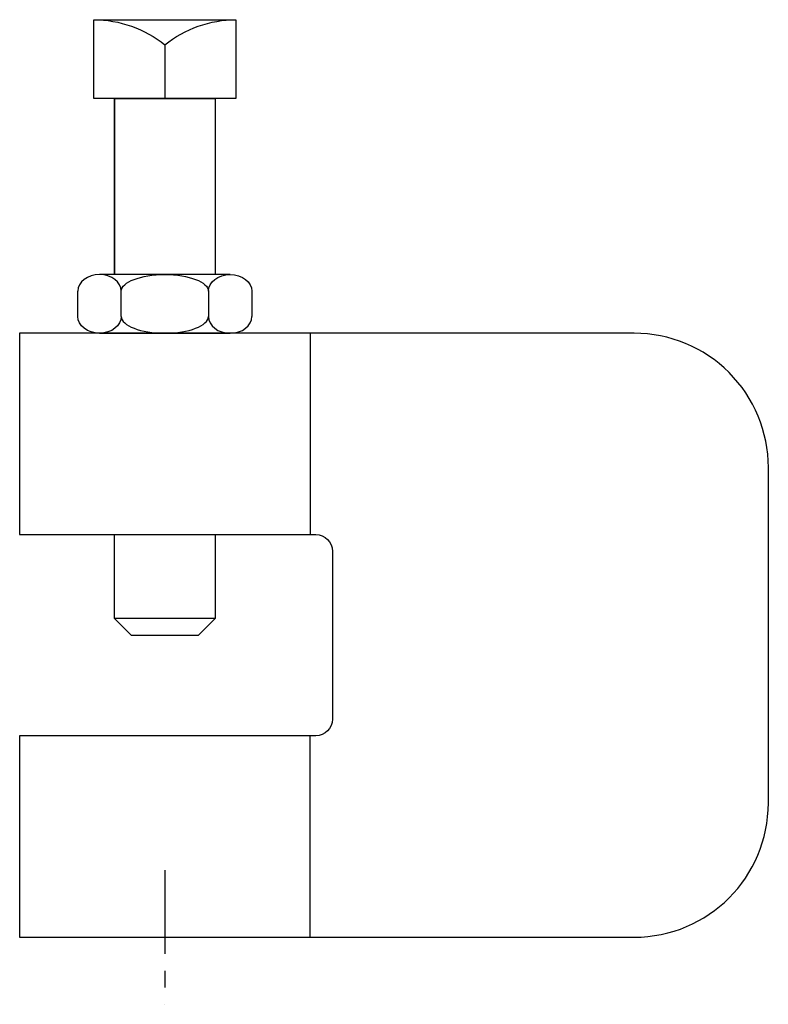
# Model space of a CAD drawing. Extents: x 11 to 205, y 12 to 268.
import ezdxf

# ---------------------------------------------------------------- set-up
doc = ezdxf.new("R2010")
doc.units = 0
doc.header["$MEASUREMENT"] = 0
doc.linetypes.add('AI9-LTYPE1', pattern=[34.878715, 21.799198, -4.359839, 4.359839, -4.359839])
doc.layers.get('0').update_dxf_attribs({"linetype": 'CONTINUOUS'})

msp = doc.modelspace()

# ---------------------------------------------------------------- linework, layer by layer
at = {"color": 7}
for p, q in [((29.87, 267.63), (66.84, 267.63)), ((48.35, 261.09), (48.35, 247.19)), ((35.27, 247.19), (35.27, 201.41)), ((61.43, 247.19), (61.43, 201.41)), ((65.34, 201.41), (31.36, 201.41)), ((25.7, 190.51), (25.7, 197.05)), ((37.02, 190.51), (37.02, 197.05)), ((59.68, 197.05), (59.68, 190.51)), ((71.01, 197.05), (71.01, 190.51)), ((31.36, 186.15), (65.34, 186.15)), ((86.11, 186.15), (86.11, 133.84)), ((86.11, 29.2), (86.11, 81.52))]:
    msp.add_line(p, q, dxfattribs=at)
at = {"color": 253, "linetype": 'AI9-LTYPE1'}
msp.add_line((48.35, 46.64), (48.35, 11.76), dxfattribs=at)
at = {"color": 7}
for points in [[(61.43, 201.41), (35.27, 201.41), (35.27, 247.19), (61.43, 247.19)], [(61.43, 112.04), (35.27, 112.04), (35.27, 133.84), (61.43, 133.84)]]:
    msp.add_lwpolyline(points, close=True, dxfattribs=at)
for points in [[(61.43, 133.84), (61.43, 112.04), (35.27, 112.04), (35.27, 133.84)], [(35.27, 112.04), (39.63, 107.68), (57.07, 107.68), (61.43, 112.04)]]:
    msp.add_lwpolyline(points, dxfattribs=at)
for points, knots in [([(29.87, 267.63), (29.87, 267.63), (29.87, 247.19), (29.87, 247.19), (29.87, 247.19), (66.84, 247.19), (66.84, 247.19), (66.84, 247.19), (66.84, 267.63), (66.84, 267.63), (60.11, 267.63), (53.58, 265.32), (48.35, 261.09), (43.12, 265.32), (36.59, 267.63), (29.87, 267.63)], [0, 0, 0, 0, 1, 1, 1, 2, 2, 2, 3, 3, 3, 4, 4, 4, 5, 5, 5, 5]), ([(37.02, 197.05), (37.02, 199.46), (34.49, 201.41), (31.36, 201.41), (28.23, 201.41), (25.7, 199.46), (25.7, 197.05)], [0, 0, 0, 0, 1, 1, 1, 2, 2, 2, 2]), ([(37.02, 197.05), (37.02, 199.46), (42.1, 201.41), (48.35, 201.41), (54.61, 201.41), (59.68, 199.46), (59.68, 197.05)], [0, 0, 0, 0, 1, 1, 1, 2, 2, 2, 2]), ([(59.68, 197.05), (59.68, 199.46), (62.21, 201.41), (65.34, 201.41), (68.47, 201.41), (71.01, 199.46), (71.01, 197.05)], [0, 0, 0, 0, 1, 1, 1, 2, 2, 2, 2]), ([(37.02, 190.51), (37.02, 188.1), (34.49, 186.15), (31.36, 186.15), (28.23, 186.15), (25.7, 188.1), (25.7, 190.51)], [0, 0, 0, 0, 1, 1, 1, 2, 2, 2, 2]), ([(37.02, 190.51), (37.02, 188.1), (42.1, 186.15), (48.35, 186.15), (54.61, 186.15), (59.68, 188.1), (59.68, 190.51)], [0, 0, 0, 0, 1, 1, 1, 2, 2, 2, 2]), ([(59.68, 190.51), (59.68, 188.1), (62.21, 186.15), (65.34, 186.15), (68.47, 186.15), (71.01, 188.1), (71.01, 190.51)], [0, 0, 0, 0, 1, 1, 1, 2, 2, 2, 2]), ([(87.59, 81.52), (90, 81.52), (91.95, 83.47), (91.95, 85.88), (91.95, 85.88), (91.95, 129.47), (91.95, 129.47), (91.95, 131.88), (90, 133.84), (87.59, 133.84), (87.59, 133.84), (10.59, 133.84), (10.59, 133.84), (10.59, 133.84), (10.59, 186.15), (10.59, 186.15), (10.59, 186.15), (170.43, 186.15), (170.43, 186.15), (179.68, 186.15), (188.55, 182.48), (195.09, 175.94), (201.63, 169.4), (205.31, 160.52), (205.31, 151.27), (205.31, 151.27), (205.31, 64.08), (205.31, 64.08), (205.31, 44.81), (189.69, 29.2), (170.43, 29.2), (170.43, 29.2), (10.59, 29.2), (10.59, 29.2), (10.59, 29.2), (10.59, 81.52), (10.59, 81.52), (10.59, 81.52), (87.59, 81.52), (87.59, 81.52)], [0, 0, 0, 0, 1, 1, 1, 2, 2, 2, 3, 3, 3, 4, 4, 4, 5, 5, 5, 6, 6, 6, 7, 7, 7, 8, 8, 8, 9, 9, 9, 10, 10, 10, 11, 11, 11, 12, 12, 12, 13, 13, 13, 13])]:
    msp.add_open_spline(points, degree=3, knots=knots, dxfattribs=at)

doc.saveas('drawing.dxf')
